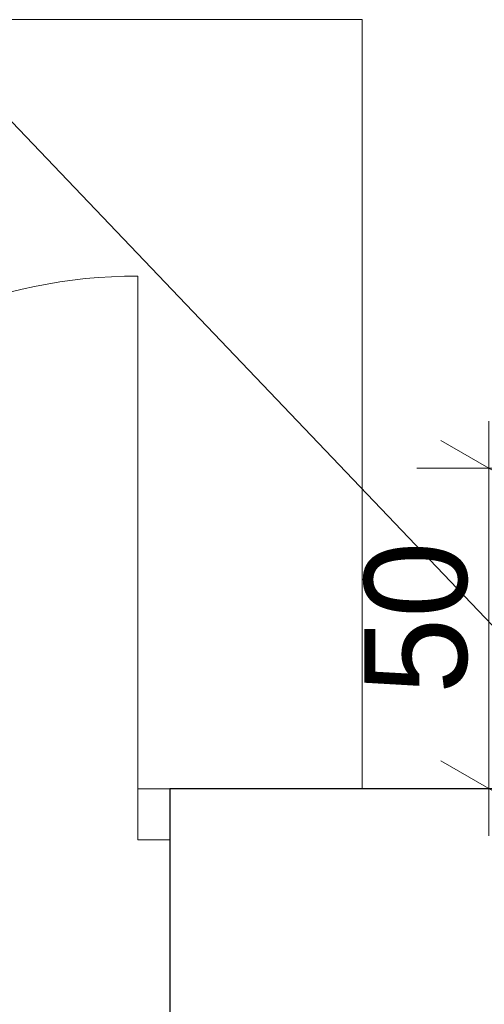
# Model space of a CAD drawing. Extents: x -264238 to -24649, y 31125 to 167795.
# Tile 83 of 256: x -191997 to -191272, y 72308 to 73845. Entities that reach past the tile are written whole.
import ezdxf

# ---------------------------------------------------------------- set-up
doc = ezdxf.new("R2010")
doc.units = 0
doc.header["$MEASUREMENT"] = 0
doc.layers.add('Arch wymiary', color=7, linetype='Continuous')
for name, color, linetype, lineweight in [('Arch wymiary_Nr_Pióra__21', 7, 'Continuous', 9), ('INWENT RURY SPUSTOWE_Nr_Pióra__21', 7, 'Continuous', 9), ('INWENT. DRZWI_Nr_Pióra__5', 7, 'Continuous', 13), ('INWENT.ŚCIANY_Nr_Pióra__1', 7, 'Continuous', 25), ('INWENT.ŚCIANY_Nr_Pióra__5', 7, 'Continuous', 13)]:
    doc.layers.add(name, color=color, linetype=linetype, lineweight=lineweight)
doc.styles.add('GENERATED_STYLE_1', font='txt')
doc.dimstyles.new('GENERATED_STYLE__2', dxfattribs={"dimtxt": 160.000002, "dimasz": 114, "dimexe": 0.18, "dimexo": 0, "dimgap": 0.09, "dimtad": 1, "dimdec": 0, "dimlfac": 0.1, "dimzin": 0, "dimdsep": 46, "dimtxsty": 'GENERATED_STYLE_1', "dimblk": 'ARROWHEAD_2', "dimblk1": 'ARROWHEAD_2', "dimblk2": 'ARROWHEAD_2', "dimcen": 0.09, "dimclrd": 7, "dimclre": 7, "dimclrt": 7, "dimazin": 0, "dimtfac": 1, "dimtdec": 4, "dimtmove": 0, "dimatfit": 3, "dimfxl": 0, "dimtolj": 1, "dimtzin": 0, "dimarcsym": 0})

# ---------------------------------------------------------------- blocks, each defined once
blk = doc.blocks.new('*D750')
at = {"layer": 'Arch wymiary_Nr_Pióra__21', "linetype": 'Continuous'}
for p, q in [((-191264.7, 73144.9), (-191264.7, 73218.2)), ((-191189.7, 73101.5), (-191339.7, 73188.2)), ((-191152.2, 73144.9), (-191377.2, 73144.9)), ((-191264.7, 72644.9), (-191264.7, 73144.9)), ((-191339.7, 72688.2), (-191189.7, 72601.6)), ((-191152.2, 72644.9), (-191377.2, 72644.9)), ((-191264.7, 72571.5), (-191264.7, 72644.9))]:
    blk.add_line(p, q, dxfattribs=at)
at = {"layer": 'Arch wymiary_Nr_Pióra__21', "insert": (-191296.7, 72792.5), "char_height": 160, "attachment_point": 7, "rotation": 90, "style": 'GENERATED_STYLE_1'}
blk.add_mtext('{50}', dxfattribs=at)
blk = doc.blocks.new('ARROWHEAD_2')
at = {"color": 0, "linetype": 'Continuous', "lineweight": 0}
for p, q in [((-0.378, -0.655), (0.378, 0.655)), ((0, 0), (-1, 0))]:
    blk.add_line(p, q, dxfattribs=at)

msp = doc.modelspace()

# ---------------------------------------------------------------- linework, layer by layer
at = {"layer": 'INWENT RURY SPUSTOWE_Nr_Pióra__21', "linetype": 'Continuous'}
msp.add_line((-192076.9, 73756.2), (-191092.4, 72724.9), dxfattribs=at)
at = {"layer": 'INWENT. DRZWI_Nr_Pióra__5', "linetype": 'Continuous'}
for p, q in [((-191812.4, 72644.9), (-191812.4, 73444.9)), ((-191812.4, 72644.9), (-191762.4, 72644.9)), ((-191812.4, 72564.9), (-191812.4, 72644.9)), ((-191762.4, 72564.9), (-191812.4, 72564.9))]:
    msp.add_line(p, q, dxfattribs=at)
msp.add_arc((-191812.4, 72644.9), 800, 90, 180, dxfattribs=at)
at = {"layer": 'INWENT.ŚCIANY_Nr_Pióra__1', "linetype": 'Continuous'}
for p, q in [((-191762.4, 72644.9), (-191762.4, 72224.9)), ((-190482.4, 72644.9), (-191762.4, 72644.9))]:
    msp.add_line(p, q, dxfattribs=at)
at = {"layer": 'INWENT.ŚCIANY_Nr_Pióra__5', "linetype": 'Continuous'}
for p, q in [((-191462.4, 73844.9), (-194692.4, 73844.9)), ((-191462.4, 72644.9), (-191462.4, 73844.9))]:
    msp.add_line(p, q, dxfattribs=at)

# ---------------------------------------------------------------- dimensions: what is measured, and where the dimension line sits
at = {"layer": 'Arch wymiary', "linetype": 'Continuous'}
dim = msp.add_linear_dim(base=(-191264.7, 72644.9), p1=(-190862.4, 72644.9), p2=(-190912.4, 73144.9), angle=90, dimstyle='GENERATED_STYLE__2', dxfattribs=at)
dim.commit()
dim.dimension.update_dxf_attribs({"geometry": '*D750', "text_midpoint": (-191376.7, 72913.9)})

doc.saveas('drawing.dxf')
